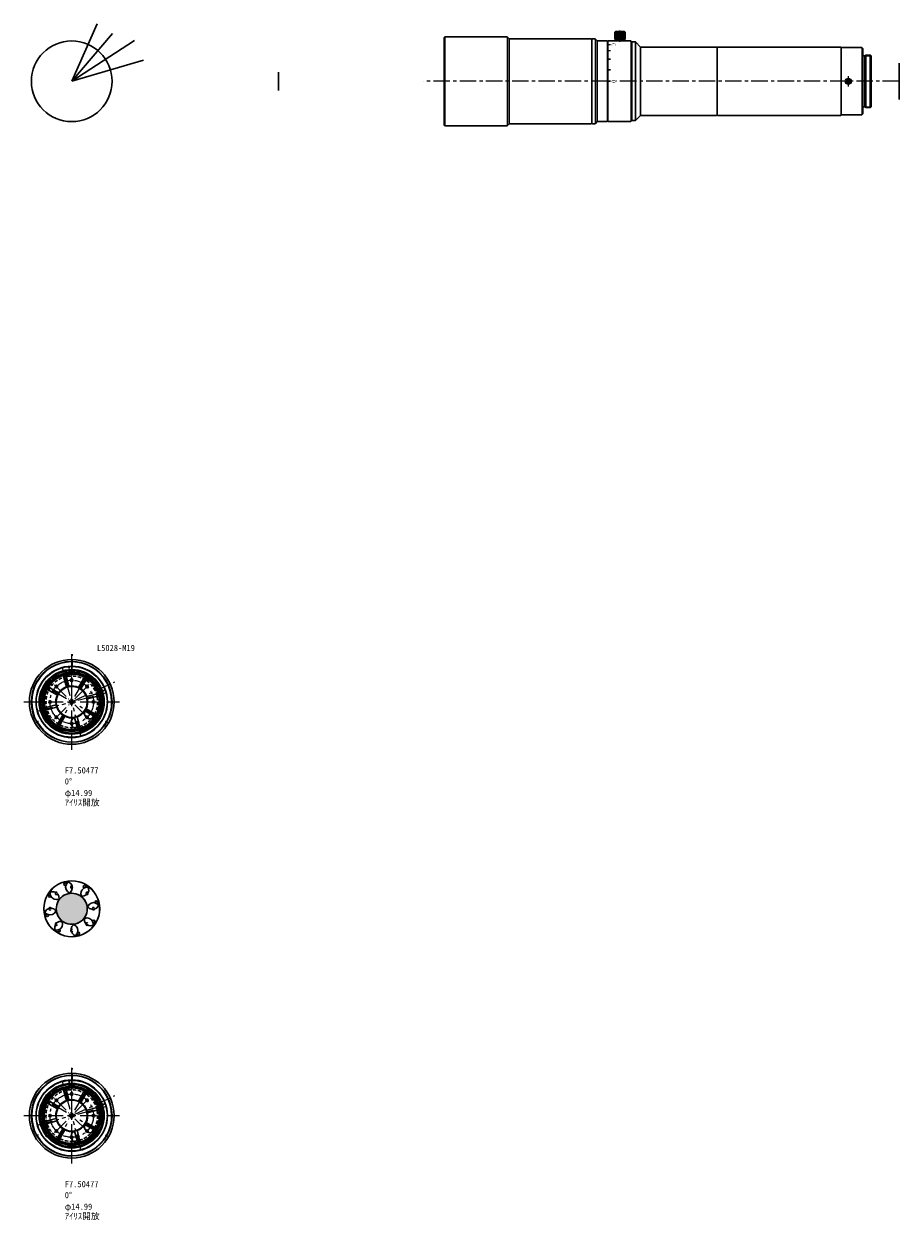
# Model space of a CAD drawing. Header units: millimetres. Extents: x -843 to 0, y -321 to 328.
# Tile 6 of 6: x -423 to 0, y -250 to 328. Entities that reach past the tile are written whole.
import ezdxf
from ezdxf.enums import TextEntityAlignment as Align

# ---------------------------------------------------------------- set-up
doc = ezdxf.new("R2010")
doc.units = ezdxf.units.MM
doc.header["$LTSCALE"] = 0.25
doc.linetypes.add('CENTER', pattern=[50.8, 31.75, -6.35, 6.35, -6.35])
doc.linetypes.add('HIDDEN', pattern=[9.525, 6.35, -3.175])
for name, color, linetype, lineweight in [('01_中心線', 1, 'CENTER', 20), ('03_寸法・文字', 2, 'Continuous', 20), ('Cﾏｳﾝﾄ', 7, 'Continuous', 30), ('iris＆image_circle', 7, 'Continuous', 30), ('THV20-110-M10_ﾏｳﾝﾄﾘﾝｸﾞ', 7, 'Continuous', 30), ('THV20-80-M10_後ﾚﾝｽﾞ枠', 7, 'Continuous', 30), ('THV20-80-M13_ﾏｳﾝﾄ延長ﾘﾝｸﾞ', 7, 'Continuous', 30), ('THV20-80-M1_前ﾚﾝｽﾞ枠', 7, 'Continuous', 30), ('THV20-80-M5_ｽﾄﾚｰﾄ枠', 7, 'Continuous', 30), ('THV20-80-M6_絞りﾊﾞｰﾚﾙ', 7, 'Continuous', 30), ('THV20-80-M8_絞り菊座ﾘﾝｸﾞ', 30, 'Continuous', 30), ('THV20-80-M9A_絞りﾘﾝｸﾞ(ｽﾄﾚｰﾄ用)', 7, 'Continuous', 30), ('画層1', 7, 'Continuous', 30), ('絞り羽根', 4, 'Continuous', 30), ('ﾋﾞｽ・ﾈｼﾞ', 7, 'Continuous', 30)]:
    doc.layers.add(name, color=color, linetype=linetype, lineweight=lineweight)
doc.styles.add('VS Standard', font='txt', dxfattribs={"height": 3})
doc.styles.add('VS Standard2', font='txt', dxfattribs={"height": 3})

# ---------------------------------------------------------------- blocks, each defined once
blk = doc.blocks.new('*U84')
at = {"layer": '01_中心線', "color": 0}
for p, q in [((0, 4.1), (0, 23.12)), ((-23.12, 0), (-4.1, 0)), ((4.1, 0), (23.12, 0)), ((0, -23.12), (0, -4.1))]:
    blk.add_line(p, q, dxfattribs=at)
at = {"layer": '01_中心線', "color": 0, "linetype": 'Continuous'}
for p, q in [((-2.05, 0), (2.05, 0)), ((0, -2.05), (0, 2.05))]:
    blk.add_line(p, q, dxfattribs=at)
blk = doc.blocks.new('*U85')
at = {"layer": '01_中心線', "color": 0}
for p, q in [((0, 2.1), (0, 11.78)), ((-11.72, 0), (-2.1, 0)), ((2.1, 0), (11.72, 0)), ((0, -11.72), (0, -2.1))]:
    blk.add_line(p, q, dxfattribs=at)
at = {"layer": '01_中心線', "color": 0, "linetype": 'Continuous'}
for p, q in [((-1.05, 0), (1.05, 0)), ((0, -1.05), (0, 1.05))]:
    blk.add_line(p, q, dxfattribs=at)
blk = doc.blocks.new('*U86')
at = {"layer": 'THV20-80-M6_絞りﾊﾞｰﾚﾙ'}
blk.add_circle((0, 0), 0.6, dxfattribs=at)
blk = doc.blocks.new('*U87')
at = {"layer": 'THV20-80-M6_絞りﾊﾞｰﾚﾙ', "color": 0, "linetype": 'ByBlock', "lineweight": -2}
for p, rotation in [((142.58, 307.42), 45.00000000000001), ((157.42, 307.42), 315), ((139.5, 300), 90), ((160.5, 300), 270), ((142.58, 292.58), 135), ((150, 289.5), 180), ((157.42, 292.58), 225)]:
    blk.add_blockref('*U86', p, dxfattribs=dict(at, rotation=rotation))
blk.add_blockref('*U86', (150, 310.5), dxfattribs=at)
blk = doc.blocks.new('*U88')
at = {"layer": 'THV20-80-M6_絞りﾊﾞｰﾚﾙ'}
for p, q in [((-0.25, -0.15), (-0.25, 0.15)), ((0.25, -0.15), (0.25, 0.15)), ((0.25, -0.15), (-0.25, -0.15))]:
    blk.add_line(p, q, dxfattribs=at)
blk = doc.blocks.new('*U89')
at = {"layer": 'THV20-80-M6_絞りﾊﾞｰﾚﾙ', "color": 0, "linetype": 'ByBlock', "lineweight": -2}
blk.add_blockref('*U88', (150, 319.35), dxfattribs=at)
for p, rotation in [((133.24, 290.33), 120), ((166.76, 290.33), 240)]:
    blk.add_blockref('*U88', p, dxfattribs=dict(at, rotation=rotation))
blk = doc.blocks.new('*U90')
at = {"layer": '01_中心線', "color": 0}
blk.add_line((0.56, 0.32), (-0.56, -0.32), dxfattribs=at)
blk = doc.blocks.new('*U91')
at = {"layer": '01_中心線', "color": 0}
blk.add_line((-0.56, 0.32), (0.56, -0.32), dxfattribs=at)
blk = doc.blocks.new('*U142')
at = {"layer": 'THV20-80-M8_絞り菊座ﾘﾝｸﾞ'}
for p, q in [((-0.6, -2.91), (-0.6, 2.91)), ((0.6, -2.91), (0.6, 2.91))]:
    blk.add_line(p, q, dxfattribs=at)
blk.add_arc((0, -10.58), 12.5, 87.24875, 92.75125, dxfattribs=at)
blk = doc.blocks.new('*U143')
at = {"layer": 'THV20-80-M8_絞り菊座ﾘﾝｸﾞ', "color": 0, "linetype": 'ByBlock', "lineweight": -2}
blk.add_blockref('*U142', (-150, 310.58), dxfattribs=at)
for p, rotation in [((-157.48, 307.48), 45.00000000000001), ((-142.52, 307.48), 315.0000000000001), ((-160.58, 300), 90), ((-157.48, 292.52), 135), ((-142.52, 292.52), 225), ((-139.42, 300), 270.0000000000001), ((-150, 289.42), 180)]:
    blk.add_blockref('*U142', p, dxfattribs=dict(at, rotation=rotation))
blk = doc.blocks.new('*U144')
at = {"layer": '01_中心線', "color": 0}
for p, q in [((0, 3.01), (0, 17.55)), ((-17.55, 0), (-3.01, 0)), ((3.01, 0), (17.55, 0)), ((0, -17.55), (0, -3.01))]:
    blk.add_line(p, q, dxfattribs=at)
at = {"layer": '01_中心線', "color": 0, "linetype": 'Continuous'}
for p, q in [((-1.505, 0), (1.505, 0)), ((0, -1.505), (0, 1.505))]:
    blk.add_line(p, q, dxfattribs=at)
blk = doc.blocks.new('*U145')
at = {"layer": '01_中心線', "color": 0}
for p, q in [((0, 3.01), (0, 15.55)), ((-15.55, 0), (-3.01, 0)), ((3.01, 0), (15.71, 0)), ((0, -15.55), (0, -3.01))]:
    blk.add_line(p, q, dxfattribs=at)
at = {"layer": '01_中心線', "color": 0, "linetype": 'Continuous'}
for p, q in [((-1.5, 0), (1.5, 0)), ((0, -1.5), (0, 1.5))]:
    blk.add_line(p, q, dxfattribs=at)
blk = doc.blocks.new('*U141')
at = {"layer": '絞り羽根', "color": 3, "linetype": 'HIDDEN', "lineweight": 20}
blk.add_circle((0, 10.5), 0.6, dxfattribs=at)
at = {"layer": '絞り羽根', "color": 0}
blk.add_circle((-10.65, -6.15), 0.6, dxfattribs=at)
for centre, radius, start, end in [((0, 0), 13.5, 90, 210), ((0, 10.5), 3, 270, 90), ((0, 0), 7.5, 90, 210), ((-9.09, -5.25), 3, 210, 30)]:
    blk.add_arc(centre, radius, start, end, dxfattribs=at)
blk = doc.blocks.new('*U170')
at = {"layer": '絞り羽根', "xscale": -1}
blk.add_blockref('*U141', (-5.25, -2.625), dxfattribs=at)
blk = doc.blocks.new('*U171')
at = {"layer": '画層1', "color": 0, "linetype": 'ByBlock', "lineweight": -2}
for p, rotation in [((-398.14, 5.57), 44.99999999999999), ((-405.57, 1.86), 135), ((-402.63, 5.25), 89.99999999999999), ((-394.43, -1.86), 315), ((-401.86, -5.57), 225), ((-405.25, -2.63), 180), ((-397.37, -5.25), 269.9999999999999)]:
    blk.add_blockref('*U170', p, dxfattribs=dict(at, rotation=rotation))
blk.add_blockref('*U170', (-394.75, 2.62), dxfattribs=at)
blk = doc.blocks.new('*U325')
at = {"layer": '絞り羽根', "xscale": -1}
blk.add_blockref('*U141', (-5.25, -2.625), dxfattribs=at)
blk = doc.blocks.new('*U326')
at = {"layer": '画層1', "color": 0, "linetype": 'ByBlock', "lineweight": -2}
blk.add_blockref('*U325', (-394.75, 2.625), dxfattribs=at)
blk = doc.blocks.new('*U323')
at = {"layer": '画層1'}
blk.add_blockref('*U326', (394.75, -2.625), dxfattribs=at)
blk = doc.blocks.new('*U324')
at = {"layer": '03_寸法・文字', "color": 0, "linetype": 'ByBlock', "lineweight": -2, "rotation": 315}
blk.add_blockref('*U323', (-394.43, -1.86), dxfattribs=at)
at = {"layer": '03_寸法・文字', "color": 0, "linetype": 'ByBlock', "lineweight": -2}
blk.add_blockref('*U323', (-394.75, 2.62), dxfattribs=at)
blk = doc.blocks.new('*U327')
at = {"layer": '01_中心線', "color": 0}
for p, q in [((0, 4.1), (0, 23.12)), ((-23.12, 0), (-4.1, 0)), ((4.1, 0), (23.12, 0)), ((0, -23.12), (0, -4.1))]:
    blk.add_line(p, q, dxfattribs=at)
at = {"layer": '01_中心線', "color": 0, "linetype": 'Continuous'}
for p, q in [((-2.05, 0), (2.05, 0)), ((0, -2.05), (0, 2.05))]:
    blk.add_line(p, q, dxfattribs=at)
blk = doc.blocks.new('*U328')
at = {"layer": '01_中心線', "color": 0}
for p, q in [((0, 2.1), (0, 11.78)), ((-11.72, 0), (-2.1, 0)), ((2.1, 0), (11.72, 0)), ((0, -11.72), (0, -2.1))]:
    blk.add_line(p, q, dxfattribs=at)
at = {"layer": '01_中心線', "color": 0, "linetype": 'Continuous'}
for p, q in [((-1.05, 0), (1.05, 0)), ((0, -1.05), (0, 1.05))]:
    blk.add_line(p, q, dxfattribs=at)
blk = doc.blocks.new('*U329')
at = {"layer": 'THV20-80-M6_絞りﾊﾞｰﾚﾙ'}
blk.add_circle((0, 0), 0.6, dxfattribs=at)
blk = doc.blocks.new('*U330')
at = {"layer": 'THV20-80-M6_絞りﾊﾞｰﾚﾙ', "color": 0, "linetype": 'ByBlock', "lineweight": -2}
for p, rotation in [((142.58, 307.42), 45.00000000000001), ((157.42, 307.42), 315), ((139.5, 300), 90), ((160.5, 300), 270), ((142.58, 292.58), 135), ((150, 289.5), 180), ((157.42, 292.58), 225)]:
    blk.add_blockref('*U329', p, dxfattribs=dict(at, rotation=rotation))
blk.add_blockref('*U329', (150, 310.5), dxfattribs=at)
blk = doc.blocks.new('*U331')
at = {"layer": 'THV20-80-M6_絞りﾊﾞｰﾚﾙ'}
for p, q in [((-0.25, -0.15), (-0.25, 0.15)), ((0.25, -0.15), (0.25, 0.15)), ((0.25, -0.15), (-0.25, -0.15))]:
    blk.add_line(p, q, dxfattribs=at)
blk = doc.blocks.new('*U332')
at = {"layer": 'THV20-80-M6_絞りﾊﾞｰﾚﾙ', "color": 0, "linetype": 'ByBlock', "lineweight": -2}
blk.add_blockref('*U331', (150, 319.35), dxfattribs=at)
for p, rotation in [((133.24, 290.33), 120), ((166.76, 290.33), 240)]:
    blk.add_blockref('*U331', p, dxfattribs=dict(at, rotation=rotation))
blk = doc.blocks.new('*U333')
at = {"layer": '01_中心線', "color": 0}
blk.add_line((0.56, 0.32), (-0.56, -0.32), dxfattribs=at)
blk = doc.blocks.new('*U334')
at = {"layer": '01_中心線', "color": 0}
blk.add_line((-0.56, 0.32), (0.56, -0.32), dxfattribs=at)
blk = doc.blocks.new('*U335')
at = {"layer": 'THV20-80-M8_絞り菊座ﾘﾝｸﾞ'}
for p, q in [((-0.6, -2.91), (-0.6, 2.91)), ((0.6, -2.91), (0.6, 2.91))]:
    blk.add_line(p, q, dxfattribs=at)
blk.add_arc((0, -10.58), 12.5, 87.24875, 92.75125, dxfattribs=at)
blk = doc.blocks.new('*U336')
at = {"layer": 'THV20-80-M8_絞り菊座ﾘﾝｸﾞ', "color": 0, "linetype": 'ByBlock', "lineweight": -2}
blk.add_blockref('*U335', (-150, 310.58), dxfattribs=at)
for p, rotation in [((-157.48, 307.48), 45.00000000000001), ((-142.52, 307.48), 315.0000000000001), ((-160.58, 300), 90), ((-157.48, 292.52), 135), ((-142.52, 292.52), 225), ((-139.42, 300), 270.0000000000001), ((-150, 289.42), 180)]:
    blk.add_blockref('*U335', p, dxfattribs=dict(at, rotation=rotation))
blk = doc.blocks.new('*U337')
at = {"layer": '01_中心線', "color": 0}
for p, q in [((0, 3.01), (0, 17.55)), ((-17.55, 0), (-3.01, 0)), ((3.01, 0), (17.55, 0)), ((0, -17.55), (0, -3.01))]:
    blk.add_line(p, q, dxfattribs=at)
at = {"layer": '01_中心線', "color": 0, "linetype": 'Continuous'}
for p, q in [((-1.505, 0), (1.505, 0)), ((0, -1.505), (0, 1.505))]:
    blk.add_line(p, q, dxfattribs=at)
blk = doc.blocks.new('*U338')
at = {"layer": '01_中心線', "color": 0}
for p, q in [((0, 3.01), (0, 15.55)), ((-15.55, 0), (-3.01, 0)), ((3.01, 0), (15.71, 0)), ((0, -15.55), (0, -3.01))]:
    blk.add_line(p, q, dxfattribs=at)
at = {"layer": '01_中心線', "color": 0, "linetype": 'Continuous'}
for p, q in [((-1.5, 0), (1.5, 0)), ((0, -1.5), (0, 1.5))]:
    blk.add_line(p, q, dxfattribs=at)
blk = doc.blocks.new('*U341')
at = {"layer": '絞り羽根', "xscale": -1}
blk.add_blockref('*U141', (-5.25, -2.625), dxfattribs=at)
blk = doc.blocks.new('*U342')
at = {"layer": '画層1', "color": 0, "linetype": 'ByBlock', "lineweight": -2}
blk.add_blockref('*U341', (-394.75, 2.625), dxfattribs=at)
blk = doc.blocks.new('*U339')
at = {"layer": '画層1'}
blk.add_blockref('*U342', (394.75, -2.625), dxfattribs=at)
blk = doc.blocks.new('*U340')
at = {"layer": '03_寸法・文字', "color": 0, "linetype": 'ByBlock', "lineweight": -2, "rotation": 315}
blk.add_blockref('*U339', (-394.43, -1.86), dxfattribs=at)
at = {"layer": '03_寸法・文字', "color": 0, "linetype": 'ByBlock', "lineweight": -2}
blk.add_blockref('*U339', (-394.75, 2.62), dxfattribs=at)
blk = doc.blocks.new('HM30##')
at = {"layer": '画層1'}
blk.add_lwpolyline([(-0.75, -0.43), (0, -0.87), (0.75, -0.43), (0.75, 0.43), (0, 0.87), (-0.75, 0.43)], close=True, dxfattribs=at)
at = {"layer": '画層1', "lineweight": 9}
blk.add_circle((0, 0), 1.5, dxfattribs=at)
at = {"layer": '画層1'}
blk.add_circle((0, 0), 1.25, dxfattribs=at)

msp = doc.modelspace()

# ---------------------------------------------------------------- hatches: boundary and pattern name
at = {"layer": '03_寸法・文字'}
h = msp.add_hatch(color=256, dxfattribs=at)
h.dxf.hatch_style = 1
h.paths.add_polyline_path([(-142.49999, 300.25), (-140.99999, 300.25), (-140.99999, 299.75), (-142.49999, 299.75)])
at = {"layer": '画層1'}
h = msp.add_hatch(color=21, dxfattribs=at)
h.dxf.hatch_style = 1
h.paths.add_polyline_path([(-394.6967, -94.6967, 0.414213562), (-405.3033, -94.6967, 0.198912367), (-407.5, -100, 0.198912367), (-405.3033, -105.3033, 0.414213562), (-394.6967, -105.3033, 0.198912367), (-392.5, -100, 0.198912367)])

# ---------------------------------------------------------------- linework, layer by layer
at = {"layer": '01_中心線'}
for p, q in [((-135.00001, 319), (-135.00001, 324.55)), ((-24.49657, 297.5), (-24.49657, 302.5)), ((-140.99999, 300), (-229.99999, 300)), ((-0.004, 300), (-136.56621, 300)), ((-400, 0), (-399.6655, 22.99757)), ((-400, 0), (-400, 17.26391)), ((-400, 0), (-379.12675, 9.65957)), ((-400, -200), (-399.6655, -177.00243)), ((-400, -200), (-400, -182.73609)), ((-400, -200), (-379.12675, -190.34043))]:
    msp.add_line(p, q, dxfattribs=at)
for centre in [(-400, 0), (-400, -200)]:
    msp.add_circle(centre, 10.5, dxfattribs=at)
at = {"layer": '03_寸法・文字', "lineweight": 15}
msp.add_line((-140.80001, 317.81414), (-139.50001, 317.81414), dxfattribs=at)
at = {"layer": '03_寸法・文字', "lineweight": 20}
msp.add_line((-140.80001, 314.82792), (-139.50001, 314.82792), dxfattribs=at)
at = {"layer": '03_寸法・文字', "lineweight": 30}
for p, q in [((-140.80001, 310.62046), (-139.50001, 310.62046)), ((-140.79999, 305.5383), (-139.49999, 305.5383)), ((-140.80001, 300), (-139.50001, 300))]:
    msp.add_line(p, q, dxfattribs=at)
at = {"layer": 'Cﾏｳﾝﾄ'}
for p, q in [((-28, 283.69999), (-28, 316.30001)), ((-28, 316.1), (-27.8, 316.3)), ((-27.8, 316.3), (-18.03, 316.3)), ((-17.53, 315.8), (-18.03, 316.3)), ((-17.53, 315.8), (-17.53, 312.298)), ((-16.53, 312.298), (-17.53, 312.298)), ((-16.53, 312.298), (-16.128, 312.7)), ((-16.53, 312.298), (-16.53, 312.298)), ((-16.128, 312.7), (-13.932, 312.7)), ((-13.53, 312.298), (-13.932, 312.7)), ((-13.53, 312.298), (-13.53, 300)), ((-13.53, 287.702), (-13.53, 300)), ((-28, 283.9), (-27.8, 283.7)), ((-27.8, 283.7), (-18.03, 283.7)), ((-17.53, 284.2), (-18.03, 283.7)), ((-17.53, 284.2), (-17.53, 287.702)), ((-16.53, 287.702), (-17.53, 287.702)), ((-16.53, 287.702), (-16.128, 287.3)), ((-16.53, 287.702), (-16.53, 287.702)), ((-16.128, 287.3), (-13.932, 287.3)), ((-13.53, 287.702), (-13.932, 287.3))]:
    msp.add_line(p, q, dxfattribs=at)
at = {"layer": 'Cﾏｳﾝﾄ', "lineweight": 20}
for p, q in [((-16.53, 312.298), (-13.53, 312.298)), ((-16.53, 287.702), (-13.53, 287.702))]:
    msp.add_line(p, q, dxfattribs=at)
at = {"layer": 'iris＆image_circle'}
for p, q in [((-0.004, 291.2), (-0.004, 308.8)), ((-300.01, 295.606), (-300.01, 304.394))]:
    msp.add_line(p, q, dxfattribs=at)
at = {"layer": 'THV20-110-M10_ﾏｳﾝﾄﾘﾝｸﾞ'}
for p, q in [((-87.99999, 316.3), (-87.79999, 316.5)), ((-87.99999, 283.7), (-87.99999, 316.3)), ((-87.79999, 316.5), (-28.19999, 316.5)), ((-28.19999, 316.5), (-28, 316.30001)), ((-87.99999, 283.7), (-87.79999, 283.5)), ((-87.79999, 283.5), (-28.19999, 283.5)), ((-28.19999, 283.5), (-28, 283.69999))]:
    msp.add_line(p, q, dxfattribs=at)
at = {"layer": 'THV20-80-M10_後ﾚﾝｽﾞ枠'}
for p, q in [((-129.50001, 318.5), (-129.19999, 318.5)), ((-128.99999, 319), (-129.19999, 318.8)), ((-129.19999, 318.8), (-129.19999, 318.5)), ((-128.99999, 319), (-127.49999, 319)), ((-127.49999, 319), (-124.99999, 316.5)), ((-124.99999, 316.5), (-124.99999, 283.5)), ((-127.49999, 281), (-124.99999, 283.5)), ((-129.50001, 281.5), (-129.19999, 281.5)), ((-129.19999, 281.2), (-129.19999, 281.5)), ((-128.99999, 281), (-129.19999, 281.2)), ((-128.99999, 281), (-127.49999, 281))]:
    msp.add_line(p, q, dxfattribs=at)
at = {"layer": 'THV20-80-M13_ﾏｳﾝﾄ延長ﾘﾝｸﾞ'}
for p, q in [((-124.79999, 316.5), (-124.99999, 316.3)), ((-124.99999, 316.3), (-124.99999, 315)), ((-124.79999, 316.5), (-88.19999, 316.5)), ((-88.19999, 316.5), (-87.99999, 316.3)), ((-124.79999, 283.5), (-124.99999, 283.7)), ((-124.79999, 283.5), (-88.19999, 283.5)), ((-88.19999, 283.5), (-87.99999, 283.7))]:
    msp.add_line(p, q, dxfattribs=at)
at = {"layer": 'THV20-80-M1_前ﾚﾝｽﾞ枠'}
for p, q in [((-219.59999, 321.5), (-219.99999, 321.1)), ((-219.99999, 320.25), (-219.99999, 321.1)), ((-219.99999, 320.25), (-219.99999, 300)), ((-219.59999, 321.5), (-189.49999, 321.5)), ((-189.49999, 321.5), (-188.49999, 320.5)), ((-219.99999, 279.75), (-219.99999, 300)), ((-219.99999, 279.75), (-219.99999, 278.9)), ((-219.59999, 278.5), (-219.99999, 278.9)), ((-219.59999, 278.5), (-189.49999, 278.5)), ((-189.49999, 278.5), (-188.49999, 279.5))]:
    msp.add_line(p, q, dxfattribs=at)
at = {"layer": 'THV20-80-M5_ｽﾄﾚｰﾄ枠'}
for p, q in [((-188.29999, 320.5), (-188.49999, 320.3)), ((-188.49999, 320.5), (-188.49999, 279.5)), ((-188.29999, 320.5), (-148.69999, 320.5)), ((-148.69999, 320.5), (-148.49999, 320.3)), ((-148.49999, 279.7), (-148.49999, 320.3)), ((-188.29999, 279.5), (-188.49999, 279.7)), ((-188.29999, 279.5), (-148.69999, 279.5)), ((-148.69999, 279.5), (-148.49999, 279.7))]:
    msp.add_line(p, q, dxfattribs=at)
at = {"layer": 'THV20-80-M6_絞りﾊﾞｰﾚﾙ'}
for p, q in [((-148.29999, 320.5), (-148.49999, 320.3)), ((-148.29999, 320.5), (-146.99999, 320.5)), ((-145.99999, 319.5), (-146.99999, 320.5)), ((-145.99999, 319.5), (-141.19999, 319.5)), ((-141.19999, 319.5), (-140.99999, 319.3)), ((-140.99999, 319.3), (-140.99999, 280.7)), ((-148.29999, 279.5), (-148.49999, 279.7)), ((-148.29999, 279.5), (-146.99999, 279.5)), ((-145.99999, 280.5), (-146.99999, 279.5)), ((-145.99999, 280.5), (-141.19999, 280.5)), ((-141.19999, 280.5), (-140.99999, 280.7))]:
    msp.add_line(p, q, dxfattribs=at)
at = {"layer": 'THV20-80-M6_絞りﾊﾞｰﾚﾙ', "color": 3, "linetype": 'HIDDEN'}
for p, q in [((-401.30106, 13.68831), (-401.24992, 17.20466)), ((-386.96593, 4.37898), (-383.77439, 5.85593)), ((-401.30106, -186.31169), (-401.24992, -182.79534)), ((-386.96593, -195.62102), (-383.77439, -194.14407))]:
    msp.add_line(p, q, dxfattribs=at)
at = {"layer": 'THV20-80-M6_絞りﾊﾞｰﾚﾙ'}
for centre, radius in [((-400, 0), 20.5), ((-400, 0), 17.25), ((-400, 0), 15.5), ((-400, 0), 15.25), ((-400, 0), 14.25), ((-400, 0), 13.75), ((-400, 0), 7.5), ((-400, -200), 20.5), ((-400, -200), 17.25), ((-400, -200), 15.5), ((-400, -200), 15.25), ((-400, -200), 14.25), ((-400, -200), 13.75), ((-400, -200), 7.5)]:
    msp.add_circle(centre, radius, dxfattribs=at)
at = {"layer": 'THV20-80-M6_絞りﾊﾞｰﾚﾙ', "lineweight": 9}
for centre, radius in [((-400, 0), 17.05), ((-400, 0), 15.45), ((-400, 0), 14.45), ((-400, 0), 13.95), ((-400, -200), 17.05), ((-400, -200), 15.45), ((-400, -200), 14.45), ((-400, -200), 13.95)]:
    msp.add_circle(centre, radius, dxfattribs=at)
at = {"layer": 'THV20-80-M6_絞りﾊﾞｰﾚﾙ', "lineweight": 20}
for centre in [(-400, 0), (-400, -200)]:
    msp.add_circle(centre, 15.75, dxfattribs=at)
at = {"layer": 'THV20-80-M6_絞りﾊﾞｰﾚﾙ'}
for centre, start, end in [((-400, 0), 90.7345814, 210.7345814), ((-400, 0), 330.7345814, 90.7345814), ((-400, 0), 210.7345814, 330.7345814), ((-400, -200), 90.7345814, 210.7345814), ((-400, -200), 330.7345814, 90.7345814), ((-400, -200), 210.7345814, 330.7345814)]:
    msp.add_arc(centre, 19.5, start, end, dxfattribs=at)
at = {"layer": 'THV20-80-M6_絞りﾊﾞｰﾚﾙ', "lineweight": 9}
for centre, start, end in [((-400, 0), 90.74219407, 209.25780593), ((-400, 0), 330.74219407, 89.25780593), ((-400, 0), 210.74219407, 329.25780593), ((-400, -200), 90.74219407, 209.25780593), ((-400, -200), 330.74219407, 89.25780593), ((-400, -200), 210.74219407, 329.25780593)]:
    msp.add_arc(centre, 19.3, start, end, dxfattribs=at)
at = {"layer": 'THV20-80-M8_絞り菊座ﾘﾝｸﾞ', "color": 3, "linetype": 'HIDDEN'}
for p, q in [((-400.85, 13.27281), (-400.85, 15.22629)), ((-400.675, 13.28286), (-400.67539, 15.23504)), ((-399.325, 13.28286), (-399.32461, 15.23504)), ((-399.15, 13.27281), (-399.15, 15.22629)), ((-400.85, -186.72719), (-400.85, -184.77371)), ((-400.675, -186.71714), (-400.67539, -184.76496)), ((-399.325, -186.71714), (-399.32461, -184.76496)), ((-399.15, -186.72719), (-399.15, -184.77371))]:
    msp.add_line(p, q, dxfattribs=at)
at = {"layer": 'THV20-80-M8_絞り菊座ﾘﾝｸﾞ'}
for centre, radius in [((-400, 0), 15.25), ((-400, 0), 13.5), ((-400, -200), 15.25), ((-400, -200), 13.5)]:
    msp.add_circle(centre, radius, dxfattribs=at)
at = {"layer": 'THV20-80-M8_絞り菊座ﾘﾝｸﾞ', "lineweight": 9}
for centre in [(-400, 0), (-400, -200)]:
    msp.add_circle(centre, 15.05, dxfattribs=at)
at = {"layer": 'THV20-80-M8_絞り菊座ﾘﾝｸﾞ', "color": 3, "linetype": 'HIDDEN'}
for centre in [(-400, 0), (-400, -200)]:
    msp.add_circle(centre, 12.5, dxfattribs=at)
at = {"layer": 'THV20-80-M8_絞り菊座ﾘﾝｸﾞ', "lineweight": 9}
for centre, start, end in [((-400, 0), 107.58564955, 147.41435045), ((-400, 0), 62.58564955, 102.41435045), ((-400, 0), 152.58564955, 192.41435045), ((-400, 0), 17.58564955, 57.41435045), ((-400, 0), 332.58564955, 12.41435045), ((-400, 0), 197.58564955, 237.41435045), ((-400, 0), 287.58564955, 327.41435045), ((-400, 0), 242.58564955, 282.41435045), ((-400, -200), 107.58564955, 147.41435045), ((-400, -200), 62.58564955, 102.41435045), ((-400, -200), 17.58564955, 57.41435045), ((-400, -200), 152.58564955, 192.41435045), ((-400, -200), 332.58564955, 12.41435045), ((-400, -200), 197.58564955, 237.41435045), ((-400, -200), 287.58564955, 327.41435045), ((-400, -200), 242.58564955, 282.41435045)]:
    msp.add_arc(centre, 13.3, start, end, dxfattribs=at)
at = {"layer": 'THV20-80-M8_絞り菊座ﾘﾝｸﾞ'}
for centre, start, end in [((-400, 0), 109.46913666, 145.53086334), ((-400, 0), 64.46913666, 100.53086334), ((-400, 0), 19.46913666, 55.53086334), ((-400, 0), 154.46913666, 190.53086334), ((-400, 0), 334.46913666, 10.53086334), ((-400, 0), 199.46913666, 235.53086334), ((-400, 0), 289.46913666, 325.53086334), ((-400, 0), 244.46913666, 280.53086334), ((-400, -200), 109.46913666, 145.53086334), ((-400, -200), 64.46913666, 100.53086334), ((-400, -200), 19.46913666, 55.53086334), ((-400, -200), 154.46913666, 190.53086334), ((-400, -200), 334.46913666, 10.53086334), ((-400, -200), 199.46913666, 235.53086334), ((-400, -200), 244.46913666, 280.53086334), ((-400, -200), 289.46913666, 325.53086334)]:
    msp.add_arc(centre, 7.7, start, end, dxfattribs=at)
at = {"layer": 'THV20-80-M9A_絞りﾘﾝｸﾞ(ｽﾄﾚｰﾄ用)'}
for p, q in [((-141.00001, 318.6), (-140.80001, 318.8)), ((-140.60001, 319.5), (-140.80001, 319.3)), ((-140.80001, 319.3), (-140.80001, 318.8)), ((-140.80001, 318.8), (-140.80001, 318.8)), ((-140.60001, 319.5), (-129.70001, 319.5)), ((-129.70001, 319.5), (-129.50001, 319.3)), ((-129.50001, 319.3), (-129.50001, 280.7))]:
    msp.add_line(p, q, dxfattribs=at)
at = {"layer": 'THV20-80-M9A_絞りﾘﾝｸﾞ(ｽﾄﾚｰﾄ用)', "color": 7}
for p, q in [((-141.00001, 281.4), (-140.80001, 281.2)), ((-140.80001, 280.7), (-140.80001, 281.2)), ((-140.80001, 281.2), (-140.80001, 281.2)), ((-140.60001, 280.5), (-140.80001, 280.7)), ((-140.60001, 280.5), (-129.70001, 280.5)), ((-129.70001, 280.5), (-129.50001, 280.7))]:
    msp.add_line(p, q, dxfattribs=at)
at = {"layer": '画層1'}
for p, q in [((-400, 300), (-387.65616, 327.72471)), ((-137.17501, 324.05), (-137.50001, 323.725)), ((-132.82501, 324.05), (-137.17501, 324.05)), ((-132.82501, 324.05), (-132.50001, 323.725)), ((-400, 300), (-380.29024, 323.07716)), ((-400, 300), (-369.70573, 319.67333)), ((-145.99999, 319.5), (-145.99999, 280.5)), ((-140.80001, 318.8), (-140.80001, 281.2)), ((-137.50001, 320.375), (-137.50001, 323.725)), ((-137.17501, 320.05), (-137.50001, 320.375)), ((-132.82501, 320.05), (-137.17501, 320.05)), ((-135.85001, 319.5), (-135.80001, 319.55)), ((-135.80001, 319.55), (-135.80001, 320.05)), ((-134.20001, 319.55), (-135.80001, 319.55)), ((-134.20001, 319.55), (-134.20001, 320.05)), ((-134.20001, 319.55), (-134.15001, 319.5)), ((-132.82501, 320.05), (-132.50001, 320.375)), ((-132.50001, 320.375), (-132.50001, 323.725)), ((-129.19999, 318.5), (-129.19999, 281.5)), ((-127.49999, 319), (-127.49999, 281)), ((-17.53, 312.298), (-17.53, 287.702)), ((-16.53, 312.298), (-16.53, 287.702)), ((-400, 300), (-365.36573, 310.25914))]:
    msp.add_line(p, q, dxfattribs=at)
at = {"layer": '画層1', "lineweight": 20}
for p, q in [((-219.59999, 321.5), (-219.59999, 278.5)), ((-189.49999, 321.5), (-189.49999, 278.5)), ((-146.99999, 320.5), (-146.99999, 279.5)), ((-18.03, 316.3), (-18.03, 283.7)), ((-16.128, 312.7), (-16.128, 287.3)), ((-13.932, 287.3), (-13.932, 312.7))]:
    msp.add_line(p, q, dxfattribs=at)
at = {"layer": '画層1', "lineweight": 9}
for p, q in [((-132.50001, 323.725), (-137.50001, 323.725)), ((-132.50001, 320.375), (-137.50001, 320.375)), ((-137.30971, 323.725), (-137.30971, 320.375)), ((-136.9834, 323.725), (-136.9834, 320.375)), ((-136.52192, 323.725), (-136.52192, 320.375)), ((-135.95672, 323.725), (-135.95672, 320.375)), ((-135.32633, 323.725), (-135.32633, 320.375)), ((-134.6737, 323.725), (-134.6737, 320.375)), ((-134.04331, 323.725), (-134.04331, 320.375)), ((-133.47811, 323.725), (-133.47811, 320.375)), ((-133.01663, 323.725), (-133.01663, 320.375)), ((-132.69032, 323.725), (-132.69032, 320.375))]:
    msp.add_line(p, q, dxfattribs=at)
at = {"layer": '画層1'}
msp.add_circle((-400, 300), 19.5, dxfattribs=at)

# ---------------------------------------------------------------- block references
at = {"layer": '01_中心線'}
for name, p in [('*U84', (-400, 0)), ('*U90', (-416.7569, -9.6746)), ('*U91', (-383.2431, -9.6746)), ('*U327', (-400, -200)), ('*U333', (-416.7569, -209.6746)), ('*U334', (-383.2431, -209.6746))]:
    msp.add_blockref(name, p, dxfattribs=at)
for name, p, rotation in [('*U144', (-400, 0), 14.99999999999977), ('*U145', (-400, 0), 59.99999999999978), ('*U85', (-400, 0), 315), ('*U337', (-400, -200), 14.99999999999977), ('*U338', (-400, -200), 59.99999999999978), ('*U328', (-400, -200), 315)]:
    msp.add_blockref(name, p, dxfattribs=dict(at, rotation=rotation))
at = {"layer": '03_寸法・文字'}
for name, p in [('*U324', (0, 0)), ('*U340', (0, -200))]:
    msp.add_blockref(name, p, dxfattribs=at)
at = {"layer": 'THV20-80-M6_絞りﾊﾞｰﾚﾙ', "xscale": -1}
for name, p in [('*U89', (-250, -300)), ('*U87', (-250, -300)), ('*U332', (-250, -500)), ('*U330', (-250, -500))]:
    msp.add_blockref(name, p, dxfattribs=at)
at = {"layer": 'THV20-80-M8_絞り菊座ﾘﾝｸﾞ', "rotation": 14.99999999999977}
for name, p in [('*U143', (-177.46541, -250.95489)), ('*U336', (-177.46541, -450.95489))]:
    msp.add_blockref(name, p, dxfattribs=at)
at = {"layer": '画層1'}
msp.add_blockref('*U171', (0, -100), dxfattribs=at)
at = {"layer": 'ﾋﾞｽ・ﾈｼﾞ'}
msp.add_blockref('HM30##', (-24.49657, 300), dxfattribs=at)

# ---------------------------------------------------------------- texts
at = {"layer": '03_寸法・文字', "style": 'VS Standard', "width": 0.7}
msp.add_text('C', height=2, rotation=270, dxfattribs=at).set_placement((-137.00001, 317.83444), align=Align.TOP_CENTER)
at = {"layer": '03_寸法・文字', "style": 'VS Standard'}
msp.add_text('O', height=2, rotation=270, dxfattribs=at).set_placement((-137.00001, 299.98985), align=Align.TOP_CENTER)
at = {"layer": '03_寸法・文字', "color": 6, "style": 'VS Standard2'}
msp.add_text('L5028-M19', height=3, dxfattribs=at).set_placement((-378.64482, 26.07184), align=Align.MIDDLE_CENTER)
at = {"layer": '03_寸法・文字', "char_height": 3, "attachment_point": 1, "style": 'VS Standard'}
for s, insert in [('F7.50477', (-403.37896, -31.60309)), ('0°', (-403.37896, -36.92065)), ('φ14.99', (-403.37896, -42.50426)), ('ｱｲﾘｽ開放', (-403.35934, -47.15679)), ('0°', (-403.37896, -236.92065)), ('F7.50477', (-403.37896, -231.60309)), ('φ14.99', (-403.37896, -242.50426)), ('ｱｲﾘｽ開放', (-403.35934, -247.15679))]:
    msp.add_mtext(s, dxfattribs=dict(at, insert=insert))

doc.saveas('drawing.dxf')
